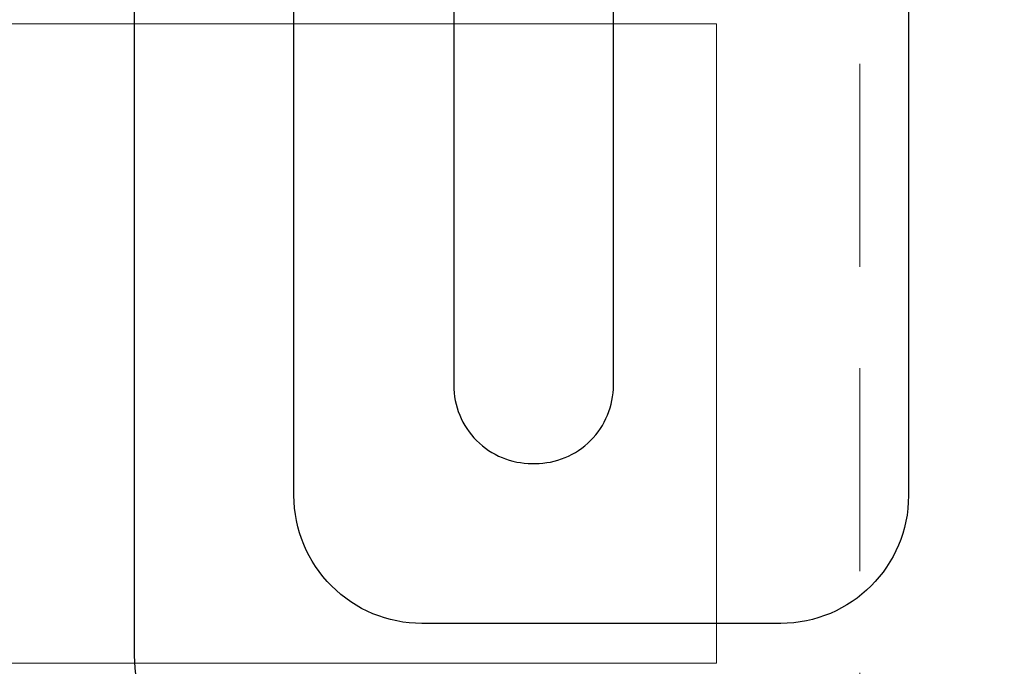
# Model space of a CAD drawing. Header units: millimetres. Extents: x -740 to 33545, y -26688 to 22494.
# Tile 97 of 256: x 9218 to 9279, y 10495 to 10535. Entities that reach past the tile are written whole.
import ezdxf

# ---------------------------------------------------------------- set-up
doc = ezdxf.new("R2010")
doc.units = ezdxf.units.MM
doc.header["$MEASUREMENT"] = 0
doc.linetypes.add('DASHED', pattern=[19.05, 12.7, -6.35])
doc.layers.add('A_wyposażenie', color=252, linetype='Continuous', lineweight=9)
doc.layers.add('mebelki', color=252, linetype='Continuous', lineweight=9)
doc.layers.add('IS_Wężownica OChP', color=7, linetype='Continuous', lineweight=25, true_color=0x800080)

msp = doc.modelspace()

# ---------------------------------------------------------------- linework, layer by layer
at = {"layer": 'A_wyposażenie', "linetype": 'DASHED'}
msp.add_lwpolyline([(9090.185, 10405.523), (9270.185, 10405.523), (9270.211, 10680.023), (9090.185, 10680.023)], close=True, dxfattribs=at)
at = {"layer": 'IS_Wężownica OChP', "color": 9, "true_color": 0xc8c8c8, "transparency": 33554687, "extrusion": (0, 0, -1)}
for points in [[(-9295.287, 10729.512), (-9232.779, 10729.512, -0.414214), (-9224.779, 10721.512), (-9224.779, 10495.514, -0.414214), (-9232.779, 10487.514), (-9275.245, 10487.514, -0.414157), (-9283.245, 10495.512)], [(-9283.285, 10701.51, -0.41427), (-9275.285, 10709.511), (-9252.779, 10709.511, -0.414214), (-9244.779, 10701.511), (-9244.779, 10512.414, -0.414214), (-9249.679, 10507.514), (-9249.879, 10507.514, -0.414214), (-9254.779, 10512.414), (-9254.779, 10691.511, 0.414214), (-9262.779, 10699.511), (-9265.283, 10699.511, 0.414273), (-9273.283, 10691.51), (-9273.245, 10505.512, 0.414154), (-9265.245, 10497.514), (-9242.779, 10497.514, 0.414214), (-9234.779, 10505.514), (-9234.779, 10711.512, 0.414214), (-9242.779, 10719.512), (-9285.287, 10719.512, 0.414214)]]:
    msp.add_lwpolyline(points, format="xyb", dxfattribs=at)
at = {"layer": 'mebelki'}
msp.add_lwpolyline([(9100.185, 10495.023), (9261.235, 10495.023), (9261.235, 10535.023), (9100.185, 10535.023)], close=True, dxfattribs=at)

doc.saveas('drawing.dxf')
